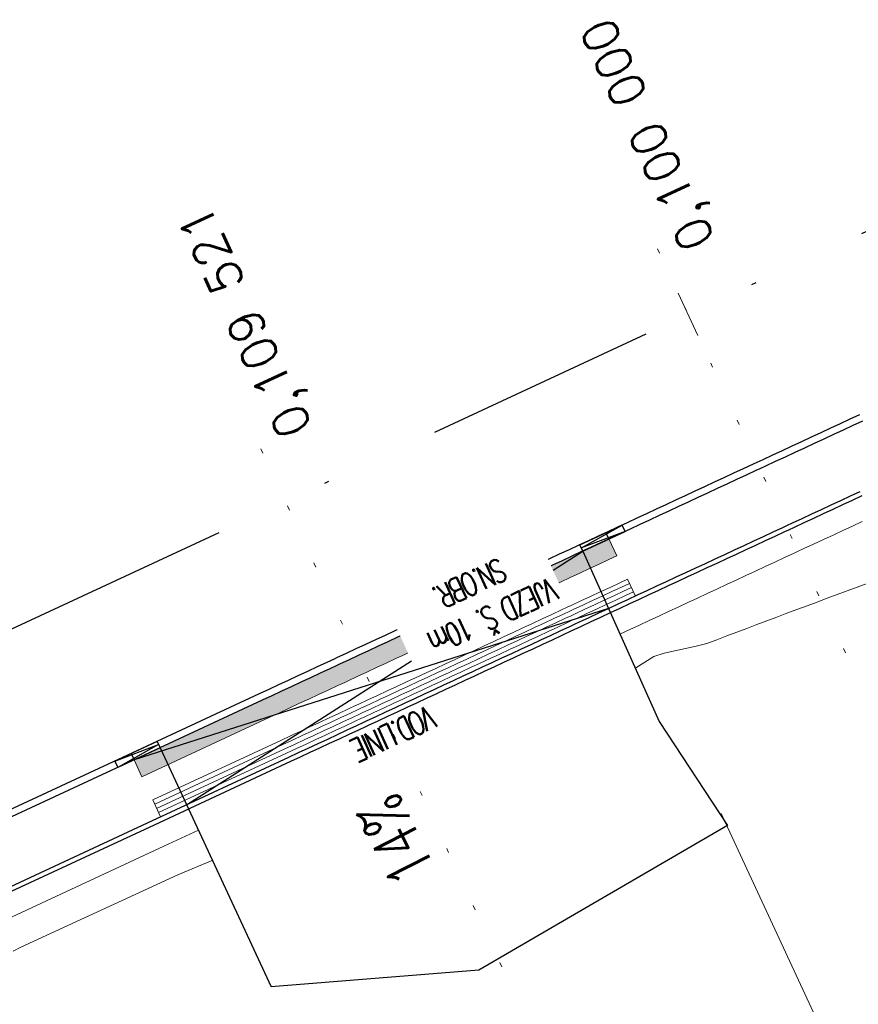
# Model space of a CAD drawing. Header units: metres. Extents: x -623740 to -623124, y -1176918 to -1176634.
# Tile 7 of 10: x -623502 to -623484, y -1176820 to -1176799. Entities that reach past the tile are written whole.
import ezdxf
from ezdxf.enums import TextEntityAlignment as Align

# ---------------------------------------------------------------- set-up
doc = ezdxf.new("R2010")
doc.units = ezdxf.units.M
doc.header["$MEASUREMENT"] = 0
doc.linetypes.add('( Dot )', pattern=[0.251, 0.001, -0.25])
doc.linetypes.add('DASHDOT', pattern=[1, 0.5, -0.25, 0, -0.25])
doc.layers.add('00_NETISK', color=250, linetype='Continuous', plot=False)
for name, color, linetype, lineweight in [('01_Cary rezu', 10, '( Dot )', 0), ('01_Hrana náspu', 10, 'Continuous', 0), ('01_Sklonovniky_popis', 10, 'Continuous', 0), ('01_Staniceni osy značky', 10, 'Continuous', 0), ('01_Šrafy', 20, 'Continuous', 0)]:
    doc.layers.add(name, color=color, linetype=linetype, lineweight=lineweight)
for name, color, linetype in [('01_Chodniky', 10, 'Continuous'), ('01_Obruba', 10, 'Continuous'), ('01_Osa komunikace', 1, 'DASHDOT'), ('01_Popis', 10, 'Continuous')]:
    doc.layers.add(name, color=color, linetype=linetype)
doc.styles.add('Style-romans', font='romans.shx')

# ---------------------------------------------------------------- blocks, each defined once
blk = doc.blocks.new('*U4')
at = {"layer": '01_Popis'}
blk.add_lwpolyline([(2.220446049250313e-16, 2.220446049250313e-16, 0, 0, 0), (1.140225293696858, -0.9746210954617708, 0.2499999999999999, 0, 0), (1.900375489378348, -1.624368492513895, 0, 0, 0)], format="xyseb", dxfattribs=at)
at = {"layer": '01_Popis', "style": 'Style-romans', "width": 0.7}
blk.add_attdef('20,0%', text='', height=1, rotation=140.8938052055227, dxfattribs=at).set_placement((0.6989027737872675, -1.002051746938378), align=Align.CENTER)
blk = doc.blocks.new('Prechodová obruba')
at = {"layer": '00_NETISK'}
for points in [[(0, 0), (-1, 7.621582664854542e-17)], [(-0.615, 1.129100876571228e-16), (-0.615, -0.1499983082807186)], [(-2.753873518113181e-17, -0.1499983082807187), (-1, -0.1499981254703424)]]:
    blk.add_lwpolyline(points, dxfattribs=at)
at = {"layer": '01_Obruba', "flags": 128}
for points in [[(-1, 1.835936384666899e-16), (-1.376936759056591e-17, -0.07499915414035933), (-1, -0.1499981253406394)], [(-1, 1.835936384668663e-16), (-1, -0.1499983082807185)], [(0, 0), (-2.753873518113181e-17, -0.1499983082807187)]]:
    blk.add_lwpolyline(points, dxfattribs=at)

msp = doc.modelspace()

# ---------------------------------------------------------------- hatches: boundary and pattern name
at = {"layer": '01_Šrafy'}
h = msp.add_hatch(dxfattribs=at)
h.set_pattern_fill('HONEY', color=256, scale=0.75)
h.set_pattern_definition([(0, (0, 0), (0.140625, 0.08118988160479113), [0.09375, -0.1875]), (120, (0, 0), (-0.1406249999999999, 0.08118988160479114), [0.09374999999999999, -0.1875]), (59.99999999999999, (0, 0), (3.122502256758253e-17, 0.1623797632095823), [-0.1875, 0.09375])])
h.paths.add_polyline_path([(-623491.7960294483, -1176811.089433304), (-623491.5883636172, -1176810.992883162), (-623491.3806977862, -1176810.896333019), (-623491.1730319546, -1176810.799782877), (-623490.9653661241, -1176810.703232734), (-623490.8474127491, -1176810.648392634), (-623490.7577002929, -1176810.606682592), (-623490.5500344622, -1176810.51013245), (-623490.3423686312, -1176810.413582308), (-623490.1347028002, -1176810.317032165), (-623489.927036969, -1176810.220482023), (-623489.7193711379, -1176810.12393188), (-623489.5499952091, -1176810.045183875), (-623489.7186320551, -1176809.682469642), (-623489.8880079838, -1176809.761217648), (-623490.0956738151, -1176809.857767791), (-623490.303339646, -1176809.954317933), (-623490.511005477, -1176810.050868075), (-623490.7186713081, -1176810.147418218), (-623490.926337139, -1176810.24396836), (-623491.0160495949, -1176810.285678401), (-623491.1340029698, -1176810.340518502), (-623491.3416688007, -1176810.437068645), (-623491.549334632, -1176810.533618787), (-623491.7570004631, -1176810.630168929), (-623491.9646662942, -1176810.726719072), (-623492.1723321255, -1176810.823269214), (-623492.3799979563, -1176810.919819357), (-623492.5876637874, -1176811.016369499), (-623492.7953296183, -1176811.112919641), (-623493.0029954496, -1176811.209469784), (-623493.2106612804, -1176811.306019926), (-623493.4183271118, -1176811.402570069), (-623493.6259929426, -1176811.499120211), (-623493.8336587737, -1176811.595670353), (-623494.0413246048, -1176811.692220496), (-623494.2489904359, -1176811.788770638), (-623494.4566562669, -1176811.88532078), (-623494.6643220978, -1176811.981870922), (-623494.8719879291, -1176812.078421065), (-623495.0796537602, -1176812.174971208), (-623495.2873195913, -1176812.27152135), (-623495.4949854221, -1176812.368071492), (-623495.5499774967, -1176812.393638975), (-623495.7026512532, -1176812.464621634), (-623495.9103170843, -1176812.561171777), (-623496.1179829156, -1176812.657721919), (-623496.325648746, -1176812.754272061), (-623496.5333145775, -1176812.850822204), (-623496.7409804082, -1176812.947372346), (-623496.9486462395, -1176813.043922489), (-623497.1563120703, -1176813.140472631), (-623499.9018340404, -1176814.416949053), (-623499.901833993, -1176814.416949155), (-623499.7331971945, -1176814.779663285), (-623496.9876752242, -1176813.503186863), (-623496.7800093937, -1176813.406636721), (-623496.5723435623, -1176813.310086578), (-623496.3646777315, -1176813.213536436), (-623496.1570119, -1176813.116986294), (-623495.9493460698, -1176813.020436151), (-623495.7416802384, -1176812.923886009), (-623495.5340144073, -1176812.827335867), (-623495.3813406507, -1176812.756353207), (-623495.3263485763, -1176812.730785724), (-623495.1186827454, -1176812.634235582), (-623494.9110169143, -1176812.53768544), (-623494.703351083, -1176812.441135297), (-623494.495685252, -1176812.344585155), (-623494.288019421, -1176812.248035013), (-623494.08035359, -1176812.15148487), (-623493.8726877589, -1176812.054934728), (-623493.6650219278, -1176811.958384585), (-623493.4573560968, -1176811.861834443), (-623493.2496902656, -1176811.765284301), (-623493.0420244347, -1176811.668734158), (-623492.8343586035, -1176811.572184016), (-623492.6266927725, -1176811.475633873), (-623492.4190269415, -1176811.379083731), (-623492.2113611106, -1176811.282533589), (-623492.0036952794, -1176811.185983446)])

# ---------------------------------------------------------------- linework, layer by layer
at = {"layer": '01_Cary rezu', "ltscale": 5, "flags": 128}
for points in [[(-623484.6481959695, -1176812.122235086), (-623488.8641171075, -1176803.054379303)], [(-623492.0173098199, -1176818.85674921), (-623497.4980072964, -1176807.068536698)]]:
    msp.add_lwpolyline(points, dxfattribs=at)
at = {"layer": '01_Chodniky', "flags": 128}
for points in [[(-623484.3442693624, -1176807.018345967), (-623484.5519351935, -1176807.114896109), (-623484.7596010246, -1176807.211446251), (-623484.9672668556, -1176807.307996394), (-623485.1749326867, -1176807.404546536), (-623485.3825985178, -1176807.501096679), (-623485.5902643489, -1176807.597646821), (-623485.79793018, -1176807.694196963), (-623486.005596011, -1176807.790747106), (-623486.2132618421, -1176807.887297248), (-623486.4209276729, -1176807.98384739), (-623486.5453605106, -1176808.04169999), (-623486.628593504, -1176808.080397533), (-623486.8362593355, -1176808.176947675), (-623487.0439251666, -1176808.273497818), (-623487.2515909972, -1176808.37004796), (-623487.4592568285, -1176808.466598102), (-623487.6669226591, -1176808.563148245), (-623487.8745884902, -1176808.659698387), (-623488.0822543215, -1176808.756248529), (-623488.2899201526, -1176808.852798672), (-623488.4975859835, -1176808.949348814), (-623488.7052518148, -1176809.045898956), (-623488.9129176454, -1176809.142449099), (-623489.1205834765, -1176809.238999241), (-623489.3282493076, -1176809.335549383), (-623489.5359151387, -1176809.432099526), (-623489.7435809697, -1176809.528649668), (-623489.9512468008, -1176809.625199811), (-623490.1589126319, -1176809.721749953), (-623490.366578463, -1176809.818300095), (-623490.5742442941, -1176809.914850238), (-623490.7819101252, -1176810.01140038), (-623490.9895759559, -1176810.107950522), (-623491.079288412, -1176810.149660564), (-623491.1972417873, -1176810.204500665), (-623491.4049076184, -1176810.301050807), (-623491.6125734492, -1176810.39760095), (-623491.8202392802, -1176810.494151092), (-623492.0279051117, -1176810.590701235), (-623492.2355709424, -1176810.687251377), (-623492.4432367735, -1176810.783801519), (-623492.6509026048, -1176810.880351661), (-623492.8585684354, -1176810.976901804), (-623493.0662342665, -1176811.073451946), (-623493.2739000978, -1176811.170002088), (-623493.4815659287, -1176811.266552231), (-623493.6892317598, -1176811.363102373), (-623493.8968975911, -1176811.459652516), (-623494.1045634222, -1176811.556202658), (-623494.312229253, -1176811.6527528), (-623494.5198950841, -1176811.749302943), (-623494.7275609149, -1176811.845853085), (-623494.935226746, -1176811.942403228), (-623495.1428925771, -1176812.03895337), (-623495.3505584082, -1176812.135503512), (-623495.5582242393, -1176812.232053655), (-623495.6132163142, -1176812.257621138), (-623495.7658900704, -1176812.328603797), (-623495.9735559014, -1176812.425153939), (-623496.1812217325, -1176812.521704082), (-623496.3888875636, -1176812.618254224), (-623496.5965533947, -1176812.714804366), (-623496.8042192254, -1176812.811354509), (-623497.0118850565, -1176812.907904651), (-623497.2195508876, -1176813.004454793), (-623500.147144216, -1176814.365581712), (-623503.5090258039, -1176815.928622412)], [(-623484.2810305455, -1176807.154363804), (-623484.4886963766, -1176807.250913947), (-623484.6963622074, -1176807.347464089), (-623484.904028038, -1176807.444014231), (-623485.1116938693, -1176807.540564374), (-623485.3193597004, -1176807.637114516), (-623485.5270255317, -1176807.733664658), (-623485.7346913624, -1176807.830214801), (-623485.9423571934, -1176807.926764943), (-623486.1500230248, -1176808.023315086), (-623486.3576888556, -1176808.119865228), (-623486.4821216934, -1176808.177717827), (-623486.5653546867, -1176808.21641537), (-623486.7730205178, -1176808.312965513), (-623486.9806863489, -1176808.409515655), (-623487.18835218, -1176808.506065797), (-623487.396018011, -1176808.60261594), (-623487.6036838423, -1176808.699166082), (-623487.8113496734, -1176808.795716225), (-623488.0190155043, -1176808.892266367), (-623488.2266813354, -1176808.988816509), (-623488.4343471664, -1176809.085366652), (-623488.6420129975, -1176809.181916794), (-623488.8496788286, -1176809.278466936), (-623489.0573446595, -1176809.375017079), (-623489.2650104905, -1176809.471567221), (-623489.4726763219, -1176809.568117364), (-623489.6803421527, -1176809.664667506), (-623489.8880079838, -1176809.761217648), (-623490.0956738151, -1176809.857767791), (-623490.303339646, -1176809.954317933), (-623490.511005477, -1176810.050868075), (-623490.7186713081, -1176810.147418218), (-623490.926337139, -1176810.24396836), (-623491.0160495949, -1176810.285678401), (-623491.1340029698, -1176810.340518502), (-623491.3416688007, -1176810.437068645), (-623491.549334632, -1176810.533618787), (-623491.7570004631, -1176810.630168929), (-623491.9646662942, -1176810.726719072), (-623492.1723321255, -1176810.823269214), (-623492.3799979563, -1176810.919819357), (-623492.5876637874, -1176811.016369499), (-623492.7953296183, -1176811.112919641), (-623493.0029954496, -1176811.209469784), (-623493.2106612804, -1176811.306019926), (-623493.4183271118, -1176811.402570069), (-623493.6259929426, -1176811.499120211), (-623493.8336587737, -1176811.595670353), (-623494.0413246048, -1176811.692220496), (-623494.2489904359, -1176811.788770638), (-623494.4566562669, -1176811.88532078), (-623494.6643220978, -1176811.981870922), (-623494.8719879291, -1176812.078421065), (-623495.0796537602, -1176812.174971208), (-623495.2873195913, -1176812.27152135), (-623495.4949854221, -1176812.368071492), (-623495.5499774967, -1176812.393638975), (-623495.7026512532, -1176812.464621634), (-623495.9103170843, -1176812.561171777), (-623496.1179829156, -1176812.657721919), (-623496.325648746, -1176812.754272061), (-623496.5333145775, -1176812.850822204), (-623496.7409804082, -1176812.947372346), (-623496.9486462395, -1176813.043922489), (-623497.1563120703, -1176813.140472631), (-623500.0839053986, -1176814.501599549), (-623503.4457869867, -1176816.064640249)], [(-623484.3348786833, -1176808.668174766), (-623484.5425445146, -1176808.764724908), (-623484.7502103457, -1176808.86127505), (-623484.9578761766, -1176808.957825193), (-623485.1655420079, -1176809.054375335), (-623485.373207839, -1176809.150925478), (-623485.5808736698, -1176809.24747562), (-623485.7885395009, -1176809.344025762), (-623485.9129723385, -1176809.401878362), (-623485.9962053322, -1176809.440575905), (-623486.2038711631, -1176809.537126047), (-623486.4115369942, -1176809.633676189), (-623486.6192028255, -1176809.730226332), (-623486.8268686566, -1176809.826776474), (-623487.0345344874, -1176809.923326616), (-623487.2422003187, -1176810.019876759), (-623487.4498661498, -1176810.116426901), (-623487.6575319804, -1176810.212977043), (-623487.8651978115, -1176810.309527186), (-623488.0728636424, -1176810.406077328), (-623488.2805294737, -1176810.502627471), (-623488.4881953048, -1176810.599177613), (-623488.6958611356, -1176810.695727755), (-623488.9035269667, -1176810.792277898), (-623489.1111927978, -1176810.88882804), (-623489.3188586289, -1176810.985378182), (-623489.52652446, -1176811.081928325), (-623489.7341902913, -1176811.178478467), (-623489.9418561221, -1176811.275028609), (-623490.1495219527, -1176811.371578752), (-623490.357187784, -1176811.468128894), (-623490.4469002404, -1176811.509838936), (-623490.5648536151, -1176811.564679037), (-623490.7725194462, -1176811.661229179), (-623490.9801852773, -1176811.757779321), (-623491.1878511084, -1176811.854329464), (-623491.3955169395, -1176811.950879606), (-623491.6031827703, -1176812.047429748), (-623491.8108486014, -1176812.143979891), (-623492.0185144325, -1176812.240530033), (-623492.2261802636, -1176812.337080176), (-623492.4338460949, -1176812.433630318), (-623492.6415119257, -1176812.53018046), (-623492.8491777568, -1176812.626730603), (-623493.0568435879, -1176812.723280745), (-623493.264509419, -1176812.819830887), (-623493.4721752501, -1176812.91638103), (-623493.6798410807, -1176813.012931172), (-623493.8875069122, -1176813.109481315), (-623494.0951727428, -1176813.206031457), (-623494.3028385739, -1176813.302581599), (-623494.510504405, -1176813.399131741), (-623494.7181702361, -1176813.495681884), (-623494.9258360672, -1176813.592232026), (-623494.980828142, -1176813.617799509), (-623495.1335018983, -1176813.688782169), (-623495.3411677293, -1176813.785332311), (-623495.5488335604, -1176813.881882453), (-623495.7564993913, -1176813.978432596), (-623495.9641652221, -1176814.074982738), (-623496.1718310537, -1176814.171532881), (-623496.379496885, -1176814.268083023), (-623496.5871627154, -1176814.364633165), (-623499.5147560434, -1176815.725760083), (-623502.8766376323, -1176817.288800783)], [(-623484.292719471, -1176808.758853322), (-623484.5003853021, -1176808.855403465), (-623484.7080511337, -1176808.951953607), (-623484.9157169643, -1176809.048503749), (-623485.1233827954, -1176809.145053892), (-623485.3310486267, -1176809.241604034), (-623485.5387144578, -1176809.338154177), (-623485.7463802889, -1176809.434704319), (-623485.870813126, -1176809.492556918), (-623485.9540461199, -1176809.531254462), (-623486.161711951, -1176809.627804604), (-623486.3693777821, -1176809.724354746), (-623486.5770436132, -1176809.820904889), (-623486.7847094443, -1176809.917455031), (-623486.9923752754, -1176810.014005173), (-623487.2000411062, -1176810.110555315), (-623487.4077069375, -1176810.207105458), (-623487.6153727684, -1176810.3036556), (-623487.8230385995, -1176810.400205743), (-623488.0307044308, -1176810.496755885), (-623488.2383702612, -1176810.593306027), (-623488.4460360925, -1176810.68985617), (-623488.6537019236, -1176810.786406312), (-623488.8613677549, -1176810.882956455), (-623489.0690335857, -1176810.979506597), (-623489.276699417, -1176811.076056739), (-623489.4843652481, -1176811.172606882), (-623489.692031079, -1176811.269157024), (-623489.89969691, -1176811.365707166), (-623490.1073627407, -1176811.462257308), (-623490.3150285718, -1176811.558807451), (-623490.4047410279, -1176811.600517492), (-623490.5226944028, -1176811.655357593), (-623490.7303602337, -1176811.751907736), (-623490.938026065, -1176811.848457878), (-623491.1456918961, -1176811.94500802), (-623491.3533577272, -1176812.041558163), (-623491.5610235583, -1176812.138108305), (-623491.7686893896, -1176812.234658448), (-623491.9763552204, -1176812.33120859), (-623492.1840210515, -1176812.427758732), (-623492.3916868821, -1176812.524308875), (-623492.5993527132, -1176812.620859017), (-623492.8070185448, -1176812.71740916), (-623493.0146843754, -1176812.813959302), (-623493.2223502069, -1176812.910509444), (-623493.4300160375, -1176813.007059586), (-623493.6376818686, -1176813.103609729), (-623493.8453476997, -1176813.200159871), (-623494.0530135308, -1176813.296710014), (-623494.2606793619, -1176813.393260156), (-623494.4683451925, -1176813.489810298), (-623494.6760110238, -1176813.586360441), (-623494.8836768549, -1176813.682910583), (-623494.9386689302, -1176813.708478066), (-623495.0913426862, -1176813.779460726), (-623495.2990085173, -1176813.876010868), (-623495.5066743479, -1176813.97256101), (-623495.7143401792, -1176814.069111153), (-623495.9220060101, -1176814.165661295), (-623496.1296718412, -1176814.262211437), (-623496.3373376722, -1176814.35876158), (-623496.5450035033, -1176814.455311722), (-623499.4725968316, -1176815.81643864), (-623502.8344784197, -1176817.37947934)], [(-623498.7750115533, -1176815.381830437), (-623490.276280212, -1176809.941804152)], [(-623490.2763049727, -1176809.941748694), (-623488.6433675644, -1176813.599208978)], [(-623489.7258719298, -1176811.174611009), (-623499.901833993, -1176814.416949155)], [(-623488.6433675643, -1176813.599208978), (-623487.1782888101, -1176815.829304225)], [(-623499.3441609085, -1176814.157669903), (-623496.9607078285, -1176819.284143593)], [(-623487.1782888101, -1176815.829304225), (-623492.5102983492, -1176818.931563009), (-623496.9607078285, -1176819.284143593)]]:
    msp.add_lwpolyline(points, dxfattribs=at)
at = {"layer": '01_Hrana náspu'}
for points in [[(-623484.2895892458, -1176809.308796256), (-623484.4972550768, -1176809.405346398), (-623484.7049209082, -1176809.501896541), (-623484.9125867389, -1176809.598446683), (-623485.12025257, -1176809.694996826), (-623485.3279184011, -1176809.791546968), (-623485.5355842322, -1176809.88809711), (-623485.6600170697, -1176809.94594971), (-623485.7432500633, -1176809.984647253), (-623485.9509158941, -1176810.081197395), (-623486.158581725, -1176810.177747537), (-623486.366247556, -1176810.27429768), (-623486.5739133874, -1176810.370847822), (-623486.7815792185, -1176810.467397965), (-623486.9892450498, -1176810.563948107), (-623487.1969108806, -1176810.660498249), (-623487.4045767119, -1176810.757048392), (-623487.612242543, -1176810.853598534), (-623487.8199083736, -1176810.950148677), (-623488.0275742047, -1176811.046698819), (-623488.2352400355, -1176811.143248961), (-623488.4429058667, -1176811.239799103), (-623488.650571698, -1176811.336349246), (-623488.858237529, -1176811.432899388), (-623489.0659033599, -1176811.529449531), (-623489.2735691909, -1176811.625999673), (-623489.481235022, -1176811.722549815)], [(-623498.5220562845, -1176815.925901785), (-623499.261800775, -1176816.269831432), (-623502.623682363, -1176817.832872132)]]:
    msp.add_lwpolyline(points, dxfattribs=at)
for points in [[(-623484.1779453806, -1176810.635347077, 0), (-623484.393587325, -1176810.714741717, 0), (-623484.6091533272, -1176810.794299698, 0), (-623484.8246433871, -1176810.87402102, 0), (-623485.0400575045, -1176810.953905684, 0), (-623485.1690967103, -1176811.00185063, 0), (-623485.2553956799, -1176811.033953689, 0), (-623485.4706579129, -1176811.114165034, 0), (-623485.6858442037, -1176811.194539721, 0), (-623485.9009545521, -1176811.27507775, 0), (-623486.1159889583, -1176811.355779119, 0), (-623486.3309474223, -1176811.43664383, 0), (-623486.5458299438, -1176811.517671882, 0), (-623486.7606365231, -1176811.598863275, 0), (-623486.9753804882, -1176811.680189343, 0), (-623487.1901097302, -1176811.761547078, 0), (-623487.4047630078, -1176811.843068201, 0), (-623487.6193403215, -1176811.924752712, 0), (-623487.8466713, -1176811.979005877, 0), (-623488.0762691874, -1176812.028383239, 0), (-623488.3057760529, -1176812.077956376, 0), (-623488.5351918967, -1176812.127725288, 0), (-623488.7539254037, -1176812.200470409, 0), (-623488.9488610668, -1176812.32440136, 0), (-623489.1437175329, -1176812.448502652, 0)], [(-623498.209290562, -1176816.568540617, 0), (-623498.9609622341, -1176816.882324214, 0), (-623502.326447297, -1176818.437614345, 0), (-623502.4973999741, -1176818.519559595, 0)]]:
    msp.add_polyline3d(points, dxfattribs=at)
at = {"layer": '01_Osa komunikace', "ltscale": 10, "flags": 128}
msp.add_lwpolyline([(-623397.3423748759, -1176762.70873898), (-623556.3423831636, -1176836.632664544), (-623558.1947289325, -1176837.493375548), (-623560.0481753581, -1176838.351594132), (-623561.9039038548, -1176839.204865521), (-623563.7630306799, -1176840.050704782), (-623565.6266422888, -1176840.886613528), (-623567.4957852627, -1176841.710075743), (-623569.3714561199, -1176842.518553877), (-623571.2545909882, -1176843.309485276), (-623573.146055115, -1176844.080279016), (-623575.0466322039, -1176844.828313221), (-623576.9570135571, -1176845.550932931), (-623578.8777870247, -1176846.245448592), (-623580.8094253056, -1176846.90913505), (-623582.7522758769, -1176847.539232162), (-623584.7065956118, -1176848.132958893)], dxfattribs=at)
at = {"layer": '01_Sklonovniky_popis'}
msp.add_line((-623487.3147309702, -1176815.567581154), (-623476.262096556, -1176839.340249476), dxfattribs=at)
at = {"layer": '01_Staniceni osy značky', "flags": 128}
msp.add_lwpolyline([(-623487.8101368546, -1176805.321343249), (-623488.2317289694, -1176804.414557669)], dxfattribs=at)
at = {"layer": '01_Šrafy'}
msp.add_lwpolyline([(-623491.7960294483, -1176811.089433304), (-623491.5883636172, -1176810.992883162), (-623491.3806977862, -1176810.896333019), (-623491.1730319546, -1176810.799782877), (-623490.9653661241, -1176810.703232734), (-623490.8474127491, -1176810.648392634), (-623490.7577002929, -1176810.606682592), (-623490.5500344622, -1176810.51013245), (-623490.3423686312, -1176810.413582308), (-623490.1347028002, -1176810.317032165), (-623489.927036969, -1176810.220482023), (-623489.7193711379, -1176810.12393188), (-623489.5499952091, -1176810.045183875), (-623489.7186320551, -1176809.682469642), (-623489.8880079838, -1176809.761217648), (-623490.0956738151, -1176809.857767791), (-623490.303339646, -1176809.954317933), (-623490.511005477, -1176810.050868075), (-623490.7186713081, -1176810.147418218), (-623490.926337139, -1176810.24396836), (-623491.0160495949, -1176810.285678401), (-623491.1340029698, -1176810.340518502), (-623491.3416688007, -1176810.437068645), (-623491.549334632, -1176810.533618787), (-623491.7570004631, -1176810.630168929), (-623491.9646662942, -1176810.726719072), (-623492.1723321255, -1176810.823269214), (-623492.3799979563, -1176810.919819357), (-623492.5876637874, -1176811.016369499), (-623492.7953296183, -1176811.112919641), (-623493.0029954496, -1176811.209469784), (-623493.2106612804, -1176811.306019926), (-623493.4183271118, -1176811.402570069), (-623493.6259929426, -1176811.499120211), (-623493.8336587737, -1176811.595670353), (-623494.0413246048, -1176811.692220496), (-623494.2489904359, -1176811.788770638), (-623494.4566562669, -1176811.88532078), (-623494.6643220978, -1176811.981870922), (-623494.8719879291, -1176812.078421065), (-623495.0796537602, -1176812.174971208), (-623495.2873195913, -1176812.27152135), (-623495.4949854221, -1176812.368071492), (-623495.5499774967, -1176812.393638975), (-623495.7026512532, -1176812.464621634), (-623495.9103170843, -1176812.561171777), (-623496.1179829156, -1176812.657721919), (-623496.325648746, -1176812.754272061), (-623496.5333145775, -1176812.850822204), (-623496.7409804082, -1176812.947372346), (-623496.9486462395, -1176813.043922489), (-623497.1563120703, -1176813.140472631), (-623499.9018340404, -1176814.416949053), (-623499.901833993, -1176814.416949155), (-623499.7331971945, -1176814.779663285), (-623496.9876752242, -1176813.503186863), (-623496.7800093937, -1176813.406636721), (-623496.5723435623, -1176813.310086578), (-623496.3646777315, -1176813.213536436), (-623496.1570119, -1176813.116986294), (-623495.9493460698, -1176813.020436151), (-623495.7416802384, -1176812.923886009), (-623495.5340144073, -1176812.827335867), (-623495.3813406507, -1176812.756353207), (-623495.3263485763, -1176812.730785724), (-623495.1186827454, -1176812.634235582), (-623494.9110169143, -1176812.53768544), (-623494.703351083, -1176812.441135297), (-623494.495685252, -1176812.344585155), (-623494.288019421, -1176812.248035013), (-623494.08035359, -1176812.15148487), (-623493.8726877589, -1176812.054934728), (-623493.6650219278, -1176811.958384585), (-623493.4573560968, -1176811.861834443), (-623493.2496902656, -1176811.765284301), (-623493.0420244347, -1176811.668734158), (-623492.8343586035, -1176811.572184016), (-623492.6266927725, -1176811.475633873), (-623492.4190269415, -1176811.379083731), (-623492.2113611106, -1176811.282533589), (-623492.0036952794, -1176811.185983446), (-623491.7960294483, -1176811.089433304)], close=True, dxfattribs=at)
for points in [[(-623489.3181195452, -1176810.543915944), (-623489.487495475, -1176810.622663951), (-623489.6951613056, -1176810.719214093), (-623489.9028271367, -1176810.815764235), (-623490.110492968, -1176810.912314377), (-623490.3181587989, -1176811.00886452), (-623490.5258246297, -1176811.105414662), (-623490.6155370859, -1176811.147124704), (-623490.7334904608, -1176811.201964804), (-623490.9411562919, -1176811.298514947), (-623491.148822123, -1176811.395065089), (-623491.356487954, -1176811.491615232), (-623491.5641537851, -1176811.588165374), (-623491.7718196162, -1176811.684715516), (-623491.9794854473, -1176811.781265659), (-623492.1871512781, -1176811.877815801), (-623492.3948171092, -1176811.974365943), (-623492.6024829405, -1176812.070916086), (-623492.8101487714, -1176812.167466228), (-623493.0178146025, -1176812.264016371), (-623493.2254804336, -1176812.360566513), (-623493.4331462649, -1176812.457116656), (-623493.6408120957, -1176812.553666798), (-623493.8484779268, -1176812.65021694), (-623494.0561437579, -1176812.746767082), (-623494.263809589, -1176812.843317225), (-623494.4714754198, -1176812.939867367), (-623494.6791412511, -1176813.03641751), (-623494.8868070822, -1176813.132967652), (-623495.0944729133, -1176813.229517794), (-623495.1494649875, -1176813.255085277), (-623495.3021387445, -1176813.326067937), (-623495.5098045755, -1176813.422618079), (-623495.7174704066, -1176813.519168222), (-623495.9251362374, -1176813.615718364), (-623496.1328020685, -1176813.712268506), (-623496.3404678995, -1176813.808818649), (-623496.5481337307, -1176813.905368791), (-623496.7557995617, -1176814.001918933), (-623499.501321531, -1176815.278395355)], [(-623489.2759603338, -1176810.634594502), (-623489.4453362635, -1176810.713342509), (-623489.6530020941, -1176810.809892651), (-623489.8606679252, -1176810.906442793), (-623490.0683337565, -1176811.002992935), (-623490.2759995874, -1176811.099543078), (-623490.4836654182, -1176811.19609322), (-623490.5733778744, -1176811.237803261), (-623490.6913312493, -1176811.292643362), (-623490.8989970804, -1176811.389193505), (-623491.1066629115, -1176811.485743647), (-623491.3143287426, -1176811.58229379), (-623491.5219945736, -1176811.678843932), (-623491.7296604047, -1176811.775394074), (-623491.9373262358, -1176811.871944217), (-623492.1449920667, -1176811.968494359), (-623492.3526578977, -1176812.065044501), (-623492.5603237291, -1176812.161594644), (-623492.7679895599, -1176812.258144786), (-623492.975655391, -1176812.354694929), (-623493.1833212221, -1176812.451245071), (-623493.3909870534, -1176812.547795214), (-623493.5986528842, -1176812.644345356), (-623493.8063187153, -1176812.740895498), (-623494.0139845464, -1176812.83744564), (-623494.2216503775, -1176812.933995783), (-623494.4293162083, -1176813.030545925), (-623494.6369820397, -1176813.127096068), (-623494.8446478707, -1176813.22364621), (-623495.0523137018, -1176813.320196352), (-623495.107305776, -1176813.345763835), (-623495.259979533, -1176813.416746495), (-623495.467645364, -1176813.513296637), (-623495.6753111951, -1176813.60984678), (-623495.8829770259, -1176813.706396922), (-623496.090642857, -1176813.802947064), (-623496.298308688, -1176813.899497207), (-623496.5059745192, -1176813.996047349), (-623496.7136403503, -1176814.092597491), (-623499.4591623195, -1176815.369073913)], [(-623489.3181195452, -1176810.543915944), (-623489.1494826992, -1176810.906630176)], [(-623489.2338011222, -1176810.72527306), (-623489.403177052, -1176810.804021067), (-623489.6108428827, -1176810.900571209), (-623489.8185087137, -1176810.997121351), (-623490.026174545, -1176811.093671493), (-623490.2338403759, -1176811.190221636), (-623490.4415062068, -1176811.286771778), (-623490.531218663, -1176811.328481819), (-623490.6491720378, -1176811.38332192), (-623490.8568378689, -1176811.479872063), (-623491.0645037, -1176811.576422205), (-623491.2721695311, -1176811.672972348), (-623491.4798353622, -1176811.76952249), (-623491.6875011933, -1176811.866072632), (-623491.8951670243, -1176811.962622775), (-623492.1028328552, -1176812.059172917), (-623492.3104986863, -1176812.155723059), (-623492.5181645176, -1176812.252273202), (-623492.7258303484, -1176812.348823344), (-623492.9334961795, -1176812.445373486), (-623493.1411620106, -1176812.541923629), (-623493.3488278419, -1176812.638473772), (-623493.5564936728, -1176812.735023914), (-623493.7641595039, -1176812.831574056), (-623493.971825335, -1176812.928124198), (-623494.179491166, -1176813.024674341), (-623494.3871569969, -1176813.121224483), (-623494.5948228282, -1176813.217774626), (-623494.8024886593, -1176813.314324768), (-623495.0101544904, -1176813.41087491), (-623495.0651465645, -1176813.436442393), (-623495.2178203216, -1176813.507425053), (-623495.4254861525, -1176813.603975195), (-623495.6331519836, -1176813.700525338), (-623495.8408178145, -1176813.79707548), (-623496.0484836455, -1176813.893625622), (-623496.2561494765, -1176813.990175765), (-623496.4638153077, -1176814.086725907), (-623496.6714811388, -1176814.183276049), (-623499.4170031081, -1176815.459752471)], [(-623489.1916419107, -1176810.815951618), (-623489.3610178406, -1176810.894699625), (-623489.5686836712, -1176810.991249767), (-623489.7763495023, -1176811.087799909), (-623489.9840153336, -1176811.184350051), (-623490.1916811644, -1176811.280900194), (-623490.3993469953, -1176811.377450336), (-623490.4890594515, -1176811.419160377), (-623490.6070128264, -1176811.474000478), (-623490.8146786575, -1176811.570550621), (-623491.0223444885, -1176811.667100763), (-623491.2300103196, -1176811.763650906), (-623491.4376761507, -1176811.860201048), (-623491.6453419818, -1176811.95675119), (-623491.8530078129, -1176812.053301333), (-623492.0606736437, -1176812.149851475), (-623492.2683394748, -1176812.246401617), (-623492.4760053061, -1176812.34295176), (-623492.683671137, -1176812.439501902), (-623492.891336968, -1176812.536052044), (-623493.0990027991, -1176812.632602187), (-623493.3066686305, -1176812.729152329), (-623493.5143344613, -1176812.825702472), (-623493.7220002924, -1176812.922252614), (-623493.9296661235, -1176813.018802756), (-623494.1373319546, -1176813.115352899), (-623494.3449977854, -1176813.211903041), (-623494.5526636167, -1176813.308453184), (-623494.7603294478, -1176813.405003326), (-623494.9679952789, -1176813.501553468), (-623495.0229873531, -1176813.527120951), (-623495.1756611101, -1176813.598103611), (-623495.383326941, -1176813.694653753), (-623495.5909927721, -1176813.791203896), (-623495.798658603, -1176813.887754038), (-623496.0063244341, -1176813.98430418), (-623496.213990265, -1176814.080854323), (-623496.4216560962, -1176814.177404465), (-623496.6293219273, -1176814.273954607), (-623499.3748438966, -1176815.550431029)], [(-623499.501321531, -1176815.278395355), (-623499.3326846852, -1176815.641109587)]]:
    msp.add_lwpolyline(points, dxfattribs=at)

# ---------------------------------------------------------------- block references
at = {"layer": '01_Obruba'}
for p, rotation in [((-623490.2758978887, -1176809.941559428), 204.9351452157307), ((-623499.4073998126, -1176814.021653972), 24.93514522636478)]:
    msp.add_blockref('Prechodová obruba', p, dxfattribs=dict(at, rotation=rotation))
at = {"layer": '01_Popis', "rotation": 336}
msp.add_blockref('*U4', (-623494.079075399, -1176814.713086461), dxfattribs=at).add_auto_attribs({'20,0%': '14%'})

# ---------------------------------------------------------------- texts
at = {"layer": '01_Cary rezu', "ltscale": 5, "style": 'Style-romans'}
for s, height, rotation, p in [('0,100 000', 0.75, 114.9351452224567, (-623488.1137395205, -1176803.592906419)), ('0,109 521', 0.7500000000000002, 114.9351452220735, (-623496.7476297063, -1176807.607063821))]:
    msp.add_text(s, height=height, rotation=rotation, dxfattribs=at).set_placement(p, align=Align.TOP_LEFT)
at = {"layer": '01_Popis', "insert": (-623493.3867562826, -1176813.695756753), "char_height": 0.4999999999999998, "width": 3.565285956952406, "attachment_point": 1, "rotation": 204.55880960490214, "style": 'Style-romans'}
msp.add_mtext('{\\W0.7;\\T0.85;VOD.LINIE}', dxfattribs=at)

# ---------------------------------------------------------------- next in the draw order: texts
at = {"layer": '01_Popis', "insert": (-623490.6654047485, -1176810.904485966), "char_height": 0.4999999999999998, "width": 3.565285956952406, "attachment_point": 1, "rotation": 204.55880960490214, "style": 'Style-romans', "bg_fill": 3, "box_fill_scale": 1, "bg_fill_color": 256, "bg_fill_transparency": 0}
msp.add_mtext('\\pi0.11514;{\\W0.7;\\T0.85;VJEZD Š. 10m \\P\\pi0.936;SN.OBR.}', dxfattribs=at)

doc.saveas('drawing.dxf')
